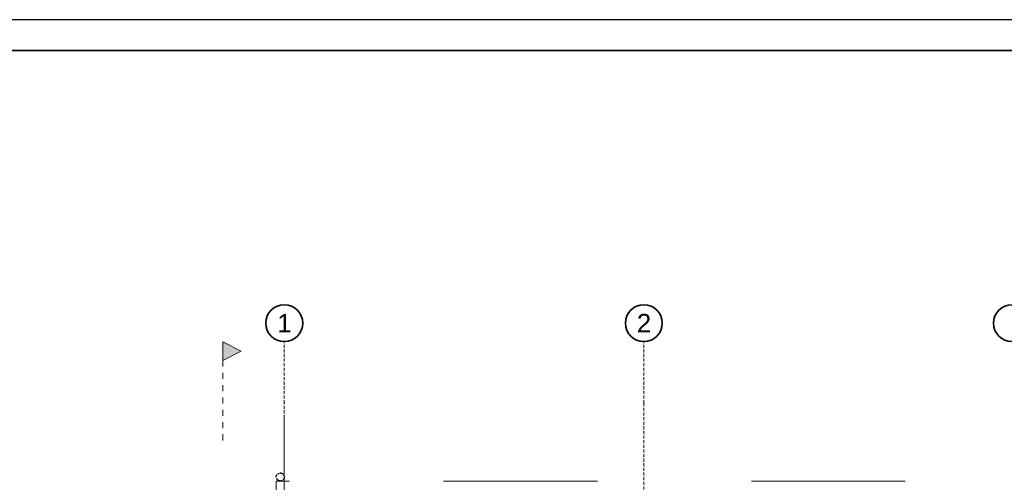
# Model space of a CAD drawing. Header units: millimetres. Extents: x 42175 to 97175, y 10092 to 468192.
# Tile 115 of 235: x 51173 to 67165, y 32281 to 39792. Entities that reach past the tile are written whole.
import ezdxf

# ---------------------------------------------------------------- set-up
doc = ezdxf.new("R2010")
doc.units = ezdxf.units.MM
for name, pattern in [('DASHDOT', [1, 0.5, -0.25, 0, -0.25]), ('DASHED', [0.75, 0.5, -0.25]), ('Dashed2cust', [50, 25, -25]), ('JIS_02_0.7', [2, 1, -1])]:
    doc.linetypes.add(name, pattern=pattern)
for name, color, linetype in [('#Przebicia', 8, 'Continuous'), ('CP_LINENORM', 253, 'Continuous'), ('Konstrukcja - Siatka mod', 8, 'Continuous'), ('Konstrukcja - Ściany działowe', 8, 'Continuous'), ('z JAN', 8, 'Continuous')]:
    doc.layers.add(name, color=color, linetype=linetype)
doc.layers.add('CP_FRREF', color=251, linetype='Continuous', lineweight=35)
doc.styles.add('STYL_AUTOMATYCZNY_1', font='ARIALN.TTF')

msp = doc.modelspace()

# ---------------------------------------------------------------- hatches: boundary and pattern name
at = {"layer": 'Konstrukcja - Ściany działowe', "linetype": 'Continuous', "lineweight": 13}
msp.add_hatch(color=8, dxfattribs=at).paths.add_polyline_path([(54472, 34560), (54472, 34260), (54772, 34410)])

# ---------------------------------------------------------------- linework, layer by layer
at = {"layer": '#Przebicia', "color": 8, "linetype": 'DASHDOT', "lineweight": 25, "ltscale": 100}
msp.add_circle((55405, 32368), 65, dxfattribs=at)
at = {"color": 8, "linetype": 'Continuous', "lineweight": 13, "ltscale": 100, "flags": 128}
msp.add_lwpolyline([(51856, 29809), (55470, 29809), (55470, 33321)], dxfattribs=at)
at = {"layer": 'CP_FRREF'}
msp.add_line((96675, 39292), (43675, 39292), dxfattribs=at)
at = {"layer": 'CP_LINENORM', "linetype": 'Continuous'}
msp.add_line((97175, 39792), (42175, 39792), dxfattribs=at)
at = {"layer": 'Konstrukcja - Siatka mod', "color": 8, "linetype": 'DASHED', "lineweight": 13, "ltscale": 100}
for p, q in [((55470, 33565), (55470, 34565)), ((61310, 33565), (61310, 34565)), ((55470, 16600), (55470, 33565)), ((61310, 33565), (61310, 16600))]:
    msp.add_line(p, q, dxfattribs=at)
at = {"layer": 'Konstrukcja - Siatka mod', "color": 8, "linetype": 'Continuous', "lineweight": 35, "ltscale": 100}
for centre in [(55470, 34865), (61310, 34865), (67290, 34865)]:
    msp.add_circle(centre, 300, dxfattribs=at)
at = {"layer": 'Konstrukcja - Siatka mod', "color": 8, "linetype": 'DASHED', "lineweight": 13, "ltscale": 100}
for p in [(55470, 33565), (55470, 33565), (61310, 33565), (61310, 33565)]:
    msp.add_point(p, dxfattribs=at)
at = {"layer": 'Konstrukcja - Ściany działowe', "color": 8, "linetype": 'JIS_02_0.7', "lineweight": 13, "ltscale": 100}
msp.add_line((54472, 34260), (54472, 32910), dxfattribs=at)
at = {"layer": 'Konstrukcja - Ściany działowe', "color": 8, "linetype": 'Continuous', "lineweight": 13, "ltscale": 100, "flags": 128}
msp.add_lwpolyline([(54472, 34560), (54472, 34260), (54772, 34410)], close=True, dxfattribs=at)
at = {"layer": 'z JAN', "color": 8, "linetype": 'Dashed2cust', "lineweight": 13, "ltscale": 100, "flags": 128}
msp.add_lwpolyline([(82660, 34181), (82660, 30759), (55340, 30759), (55340, 32300), (79270, 32300), (79270, 34181)], close=True, dxfattribs=at)

# ---------------------------------------------------------------- texts
at = {"layer": 'Konstrukcja - Siatka mod', "color": 8, "linetype": 'Continuous', "lineweight": 13, "char_height": 300, "attachment_point": 1, "style": 'STYL_AUTOMATYCZNY_1'}
for s, insert in [('\\A1;{\\pql;\\pt0;\\fArial|b0|i0|c238|p0;\\W1.000000;1}', (55356, 35015)), ('\\A1;{\\pql;\\pt0;\\fArial|b0|i0|c238|p0;\\W1.000000;2}', (61196, 35015))]:
    msp.add_mtext(s, dxfattribs=dict(at, insert=insert))

doc.saveas('drawing.dxf')
